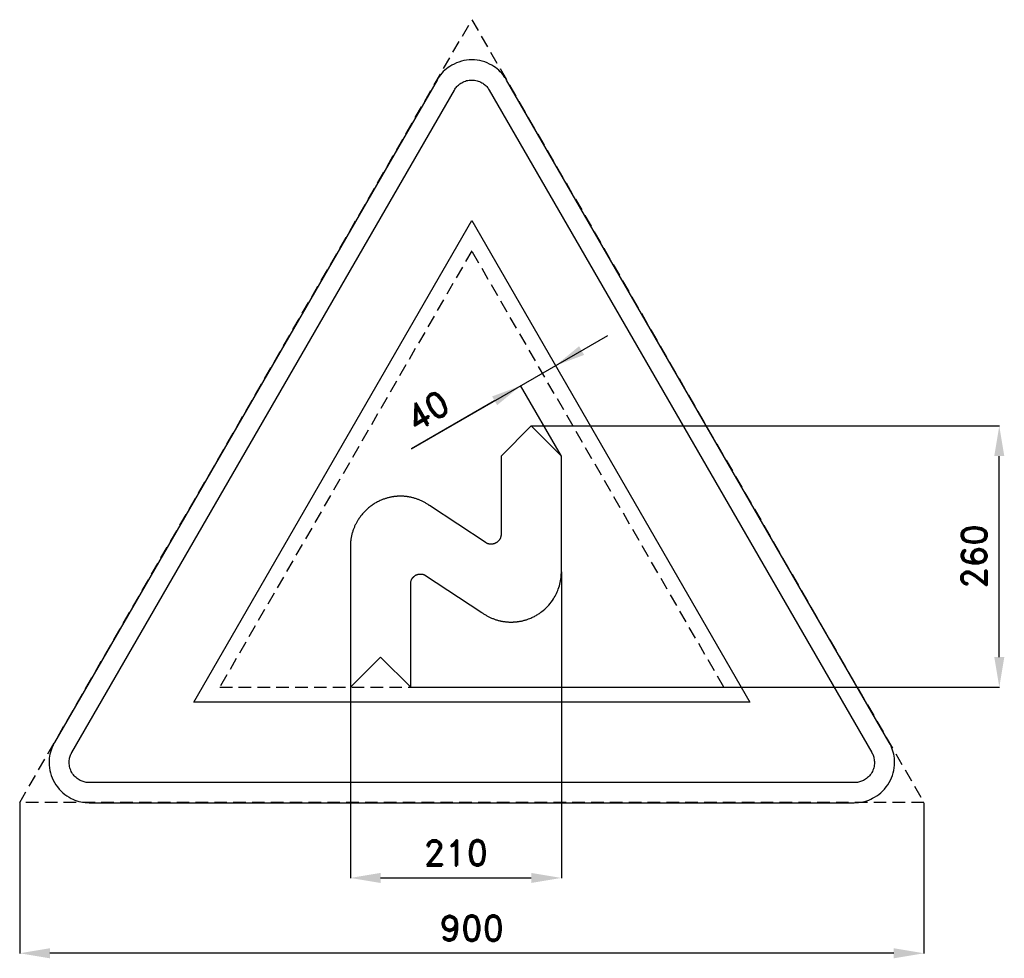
# Model space of a CAD drawing. Header units: millimetres. Extents: x -29 to 951, y -155 to 779.
import ezdxf

# ---------------------------------------------------------------- set-up
doc = ezdxf.new("R2010")
doc.units = ezdxf.units.MM
doc.header["$LTSCALE"] = 5
doc.linetypes.add('ČÁRKOVANÁX2', pattern=[1.5, 1, -0.5])
doc.layers.add('Kóty', color=2, linetype='Continuous')
doc.layers.add('Značka', color=7, linetype='Continuous')
doc.styles.get("Standard").update_dxf_attribs({"font": 'romand.shx', "height": 25})
doc.dimstyles.get("Standard").update_dxf_attribs({"dimtxt": 25, "dimasz": 30, "dimexe": 0.18, "dimexo": 0.0625, "dimgap": 12.5, "dimtad": 1, "dimdec": 0, "dimzin": 0, "dimdsep": 46, "dimtxsty": 'Standard', "dimcen": 0.09, "dimadec": 0, "dimazin": 0, "dimtfac": 1, "dimtdec": 0, "dimtofl": 0, "dimtmove": 0, "dimatfit": 3, "dimfxl": 1, "dimtolj": 1, "dimtzin": 0, "dimarcsym": 0})

# ---------------------------------------------------------------- blocks, each defined once
blk = doc.blocks.new('*D0')
at = {"layer": 'Defpoints', "color": 0, "transparency": 16777216}
for p in [(-29.28, 0.06), (870.72, 0.06), (-29.28, -149.94)]:
    blk.add_point(p, dxfattribs=at)
at = {"layer": 'Kóty', "color": 0, "lineweight": -2, "transparency": 16777216}
for p, q in [((-29.28, 0), (-29.28, -150.12)), ((870.72, 0), (870.72, -150.12)), ((840.72, -149.94), (0.72, -149.94))]:
    blk.add_line(p, q, dxfattribs=at)
at = {"layer": 'Kóty', "color": 0, "transparency": 16777216}
for points in [[(0.72, -144.94), (0.72, -154.94), (-29.28, -149.94)], [(840.72, -144.94), (840.72, -154.94), (870.72, -149.94)]]:
    blk.add_solid(points, dxfattribs=at)
at = {"layer": 'Kóty', "color": 0, "transparency": 16777216, "insert": (420.72, -124.94), "char_height": 25, "attachment_point": 5}
blk.add_mtext('\\A1;900', dxfattribs=at)
blk = doc.blocks.new('*D1')
at = {"layer": 'Defpoints', "color": 0, "transparency": 16777216}
for p in [(509.87, 229.88), (299.87, 115), (509.87, -74.94)]:
    blk.add_point(p, dxfattribs=at)
at = {"layer": 'Kóty', "color": 0, "lineweight": -2, "transparency": 16777216}
for p, q in [((509.87, 229.82), (509.87, -75.12)), ((299.87, 114.94), (299.87, -75.12)), ((329.87, -74.94), (479.87, -74.94))]:
    blk.add_line(p, q, dxfattribs=at)
at = {"layer": 'Kóty', "color": 0, "transparency": 16777216}
for points in [[(329.87, -69.94), (329.87, -79.94), (299.87, -74.94)], [(479.87, -69.94), (479.87, -79.94), (509.87, -74.94)]]:
    blk.add_solid(points, dxfattribs=at)
at = {"layer": 'Kóty', "color": 0, "transparency": 16777216, "insert": (404.87, -49.94), "char_height": 25, "attachment_point": 5}
blk.add_mtext('\\A1;210', dxfattribs=at)
blk = doc.blocks.new('*D2')
at = {"layer": 'Defpoints', "color": 0, "transparency": 16777216}
for p in [(479.87, 375), (945.72, 375), (359.87, 115)]:
    blk.add_point(p, dxfattribs=at)
at = {"layer": 'Kóty', "color": 0, "lineweight": -2, "transparency": 16777216}
for p, q in [((479.93, 375), (945.9, 375)), ((945.72, 145), (945.72, 345)), ((359.93, 115), (945.9, 115))]:
    blk.add_line(p, q, dxfattribs=at)
at = {"layer": 'Kóty', "color": 0, "transparency": 16777216}
for points in [[(940.72, 345), (950.72, 345), (945.72, 375)], [(940.72, 145), (950.72, 145), (945.72, 115)]]:
    blk.add_solid(points, dxfattribs=at)
at = {"layer": 'Kóty', "color": 0, "transparency": 16777216, "insert": (920.72, 245), "char_height": 25, "attachment_point": 5, "rotation": 90}
blk.add_mtext('\\A1;260', dxfattribs=at)

msp = doc.modelspace()

# ---------------------------------------------------------------- linework, layer by layer
at = {"layer": 'Kóty'}
for p, q in [((360.74, 352.35), (556.01, 465.09)), ((509.84, 345.06), (469.32, 415.24)), ((443.43, 400.09), (360.74, 352.35))]:
    msp.add_line(p, q, dxfattribs=at)
for points in [[(527.53, 454.42), (532.53, 445.76), (504.05, 435.09)], [(440.93, 404.42), (445.93, 395.76), (469.41, 415.09)]]:
    msp.add_solid(points, dxfattribs=at)
at = {"layer": 'Značka', "color": 6, "linetype": 'ČÁRKOVANÁX2', "ltscale": 2.5}
for points in [[(-29.28, 0.06), (420.72, 779.48), (870.72, 0.06)], [(671.53, 115), (420.72, 549.42), (169.9, 115)]]:
    msp.add_lwpolyline(points, close=True, dxfattribs=at)
at = {"layer": 'Značka', "color": 5}
for points in [[(836.08, 60), (455.36, 719.42), (454.24, 721.19, 0.010748), (453.08, 722.93, 0.055773), (447.54, 729.17, 0.055979), (440.72, 734.06, 0.069561), (431.09, 738.14, 0.069791), (420.72, 739.42, 0.069502), (410.36, 738.12, 0.067732), (400.72, 734.06, 0.055944), (393.86, 729.2, 0.061133), (388.36, 722.93, 0.012257), (387.19, 721.2), (386.08, 719.42), (5.36, 60, 0.003576), (4.38, 58.15, 0.010722), (3.46, 56.27, 0.055711), (0.83, 48.35, 0.055985), (0, 40, 0.069591), (1.29, 29.62, 0.069767), (5.36, 20, 0.069481), (11.67, 11.68, 0.067775), (20, 5.36, 0.055964), (27.65, 1.85, 0.061097), (35.82, 0.22, 0.01224), (37.91, 0.07, 0.004081), (40, 0), (801.43, 0, 0.003581), (803.53, 0.08, 0.010743), (805.62, 0.22, 0.055797), (813.79, 1.9, 0.055991), (821.43, 5.36, 0.069582), (829.78, 11.66, 0.069787), (836.08, 20, 0.069497), (840.13, 29.62, 0.067792), (841.43, 40, 0.055928), (840.65, 48.37, 0.060939), (837.98, 56.27), (837.06, 58.15), (836.08, 60)], [(359.87, 115), (359.87, 217.68), (359.9, 218.34), (359.95, 219), (360.04, 219.57), (360.16, 220.13), (360.31, 220.71), (360.49, 221.27), (360.66, 221.73), (360.84, 222.18), (361.09, 222.69), (361.1, 222.72), (361.11, 222.74), (361.17, 222.84), (361.22, 222.94), (361.3, 223.06), (361.37, 223.18), (361.46, 223.32), (361.56, 223.46), (361.66, 223.6), (361.76, 223.73), (361.87, 223.86), (361.98, 223.99), (362.09, 224.12), (362.2, 224.24), (362.37, 224.43), (362.54, 224.62), (362.72, 224.8), (362.9, 224.97), (363.09, 225.15), (363.28, 225.31), (363.47, 225.48), (363.67, 225.63), (363.94, 225.83), (364.21, 226.02), (364.49, 226.2), (364.77, 226.37), (365.07, 226.53), (365.36, 226.67), (365.67, 226.81), (365.97, 226.93), (366.33, 227.07, -0.010821), (366.69, 227.19, -0.011789), (367.06, 227.3, -0.010782), (367.43, 227.39, -0.011076), (367.8, 227.46, -0.012737), (368.17, 227.52, -0.01199), (368.55, 227.56, -0.00872), (368.93, 227.58), (369.18, 227.59), (369.43, 227.6), (369.68, 227.6), (369.93, 227.59), (370.18, 227.57), (370.43, 227.55), (370.68, 227.53), (370.93, 227.51), (371.22, 227.48), (371.5, 227.44), (371.78, 227.4), (372.06, 227.35), (372.33, 227.29), (372.6, 227.22), (372.81, 227.15), (373.03, 227.08), (373.08, 227.05), (373.13, 227.03), (373.36, 226.93), (373.6, 226.83), (430.8, 189.21), (431.17, 188.95), (431.54, 188.69), (431.67, 188.6), (431.8, 188.51), (432.33, 188.16), (432.86, 187.81), (433.53, 187.38), (434.21, 186.97), (434.89, 186.56), (435.58, 186.17), (436.28, 185.79), (436.99, 185.42), (437.67, 185.07), (438.36, 184.73), (439.05, 184.4), (439.75, 184.08), (440.45, 183.78), (441.16, 183.49), (441.87, 183.2), (442.59, 182.93), (443.32, 182.67), (444.05, 182.41), (444.78, 182.17), (445.52, 181.94), (446.27, 181.72), (447.02, 181.51), (447.77, 181.32), (448.52, 181.14), (449.13, 180.99), (449.74, 180.86), (450.36, 180.73), (450.97, 180.62), (451.59, 180.51), (452.21, 180.4), (452.83, 180.31), (453.45, 180.23), (454.12, 180.14), (454.79, 180.07), (455.46, 180), (456.13, 179.94), (456.8, 179.9), (457.48, 179.86), (458.15, 179.84), (458.82, 179.82), (459.25, 179.81), (459.68, 179.81), (460.11, 179.81), (460.54, 179.81), (460.97, 179.82), (461.4, 179.84), (461.83, 179.85), (462.26, 179.87, 0.002728), (462.87, 179.9, 0.003279), (463.48, 179.95, 0.003432), (464.09, 179.99, 0.003158), (464.7, 180.05, 0.003167), (465.31, 180.11, 0.003464), (465.91, 180.18, 0.003297), (466.52, 180.26), (467.12, 180.35, 0.006658), (468.59, 180.58, 0.008256), (470.05, 180.86, 0.008731), (471.5, 181.18, 0.008044), (472.94, 181.55, 0.008142), (474.37, 181.96, 0.009055), (475.79, 182.42, 0.008312), (477.19, 182.93), (478.58, 183.47, 0.007836), (480.36, 184.23, 0.010963), (482.12, 185.04, 0.011883), (483.84, 185.94, 0.010596), (485.52, 186.91, 0.010523), (487.16, 187.94, 0.011588), (488.76, 189.04, 0.010652), (490.3, 190.21), (491.81, 191.43), (493.27, 192.69, 0.010525), (494.69, 193.99, 0.011452), (496.05, 195.36), (497.36, 196.78), (498.6, 198.25), (499.78, 199.77), (500.9, 201.33), (501.96, 202.94), (502.79, 204.26), (503.57, 205.6), (504.31, 206.97), (505, 208.36), (505.65, 209.77), (506.25, 211.21), (506.81, 212.66), (507.32, 214.13), (507.84, 215.75), (508.31, 217.38), (508.72, 219.03), (509.07, 220.69), (509.35, 222.36), (509.57, 224.04), (509.7, 225.39), (509.78, 226.74), (509.8, 227.08), (509.81, 227.42), (509.85, 228.65), (509.87, 229.88), (509.87, 345.01), (479.87, 375), (449.87, 345.01), (449.87, 267.24), (449.86, 266.99), (449.85, 266.74), (449.85, 266.66), (449.85, 266.57), (449.82, 266.24), (449.78, 265.9), (449.72, 265.49), (449.64, 265.08), (449.54, 264.67), (449.42, 264.26), (449.28, 263.87), (449.12, 263.47), (448.97, 263.12), (448.81, 262.77), (448.63, 262.43), (448.43, 262.1), (448.22, 261.77), (448, 261.46), (447.76, 261.15), (447.51, 260.86), (447.26, 260.57), (446.99, 260.29), (446.71, 260.02), (446.42, 259.76), (446.13, 259.52), (445.82, 259.29), (445.5, 259.07), (445.18, 258.86), (444.91, 258.7), (444.63, 258.55), (444.36, 258.4), (444.07, 258.27), (443.79, 258.14), (443.5, 258.03), (443.2, 257.92), (442.9, 257.82), (442.57, 257.72), (442.24, 257.63, -0.00945), (441.9, 257.55, -0.008646), (441.57, 257.49, -0.008598), (441.23, 257.43, -0.00983), (440.89, 257.39, -0.009005), (440.54, 257.36, -0.006215), (440.2, 257.34), (440.08, 257.33), (439.95, 257.33), (439.83, 257.33), (439.71, 257.33), (439.59, 257.33), (439.47, 257.33), (439.35, 257.33), (439.22, 257.34), (439, 257.35), (438.78, 257.38), (438.56, 257.4), (438.34, 257.43), (438.13, 257.47), (437.91, 257.51), (437.69, 257.55), (437.47, 257.6), (437.27, 257.65), (437.06, 257.7), (436.86, 257.75), (436.66, 257.81), (436.46, 257.87), (436.26, 257.94), (436.11, 258), (435.95, 258.06), (435.91, 258.08), (435.87, 258.1), (435.37, 258.33), (434.87, 258.6), (378.68, 295.7), (378.31, 295.97), (377.94, 296.22), (377.81, 296.31), (377.68, 296.4), (377.16, 296.76), (376.63, 297.11), (375.96, 297.53), (375.29, 297.95), (374.61, 298.35), (373.92, 298.75), (373.23, 299.13), (372.53, 299.5), (371.86, 299.85), (371.18, 300.19), (370.49, 300.52), (369.8, 300.83), (369.11, 301.14), (368.41, 301.43), (367.7, 301.71), (366.99, 301.98), (366.27, 302.25), (365.55, 302.51), (364.83, 302.75), (364.1, 302.98), (363.36, 303.2), (362.62, 303.41), (361.88, 303.6), (361.14, 303.78), (360.53, 303.93), (359.93, 304.06), (359.32, 304.19), (358.71, 304.3), (358.1, 304.41), (357.49, 304.51), (356.87, 304.61), (356.26, 304.69), (355.59, 304.78), (354.93, 304.85), (354.26, 304.92), (353.59, 304.97), (352.92, 305.02, 0.004235), (352.25, 305.06, 0.003917), (351.58, 305.08), (350.91, 305.1), (350.48, 305.11), (350.05, 305.11), (349.63, 305.11), (349.2, 305.1), (348.77, 305.1), (348.35, 305.08), (347.92, 305.07), (347.49, 305.05), (346.89, 305.02, 0.00333), (346.28, 304.97, 0.003492), (345.68, 304.93, 0.003132), (345.08, 304.87, 0.003135), (344.47, 304.81, 0.003446), (343.87, 304.74, 0.003239), (343.27, 304.66, 0.002683), (342.67, 304.57, 0.006713), (341.21, 304.34, 0.008283), (339.75, 304.06, 0.008749), (338.3, 303.74, 0.008009), (336.87, 303.37, 0.008109), (335.45, 302.96, 0.008979), (334.04, 302.5, 0.008278), (332.64, 301.99, 0.005994), (331.26, 301.45, 0.007845), (329.48, 300.69, 0.010943), (327.72, 299.87, 0.011813), (326, 298.98, 0.010521), (324.32, 298.01, 0.010424), (322.68, 296.98, 0.011489), (321.08, 295.88, 0.010549), (319.53, 294.71, 0.007603), (318.03, 293.49, 0.007576), (316.56, 292.23, 0.010454), (315.14, 290.92, 0.011373), (313.77, 289.56, 0.010314), (312.46, 288.14, 0.010331), (311.21, 286.67, 0.011453), (310.02, 285.15, 0.010653), (308.9, 283.58, 0.007833), (307.83, 281.98, 0.00631), (307.01, 280.66, 0.0085), (306.22, 279.32, 0.009184), (305.47, 277.95, 0.008386), (304.78, 276.56, 0.008272), (304.12, 275.15, 0.008879), (303.52, 273.71, 0.008254), (302.96, 272.26, 0.006455), (302.44, 270.79, 0.007112), (301.91, 269.17, 0.009314), (301.44, 267.54, 0.010101), (301.02, 265.89, 0.00948), (300.67, 264.22, 0.010008), (300.38, 262.55, 0.011798), (300.16, 260.87, 0.010655), (300.02, 259.19, 0.006543), (299.93, 257.49), (299.91, 257.19), (299.9, 256.88), (299.9, 256.63), (299.89, 256.39), (299.89, 256.33), (299.89, 256.27), (299.87, 255.04), (299.87, 115), (329.87, 144.99), (359.87, 115)]]:
    msp.add_lwpolyline(points, format="xyb", dxfattribs=at)
at = {"layer": 'Značka', "color": 1}
msp.add_lwpolyline([(801.43, 20), (40, 20, -0.003586), (38.95, 20.04, -0.010756), (37.91, 20.11, -0.05582), (33.82, 20.95, -0.05597), (30, 22.68, -0.06955), (25.83, 25.83, -0.069786), (22.68, 30, -0.069503), (20.65, 34.81, -0.067814), (20, 40, -0.055933), (20.39, 44.19, -0.060881), (21.73, 48.13, -0.012187), (22.19, 49.07, -0.00406), (22.68, 50), (403.4, 709.42), (403.95, 710.31), (404.54, 711.18, -0.055851), (407.31, 714.3, -0.05603), (410.72, 716.74, -0.069574), (415.53, 718.78, -0.069723), (420.72, 719.42, -0.069439), (425.9, 718.77, -0.067755), (430.72, 716.74, -0.055971), (434.15, 714.31, -0.061159), (436.9, 711.18), (437.48, 710.31), (438.04, 709.42), (818.76, 50), (819.24, 49.07), (819.71, 48.13, -0.055637), (821.02, 44.18, -0.055928), (821.43, 40, -0.069571), (820.79, 34.81, -0.069825), (818.76, 30, -0.069532), (815.6, 25.84, -0.067733), (811.43, 22.68, -0.055923), (807.61, 20.93, -0.061121), (803.53, 20.11, -0.012253), (802.48, 20.04, -0.004086), (801.43, 20)], format="xyb", dxfattribs=at)
msp.add_lwpolyline([(143.92, 100), (420.72, 579.42), (697.51, 100), (143.92, 100)], dxfattribs=at)

# ---------------------------------------------------------------- texts
at = {"layer": 'Kóty', "insert": (376.6, 390.37), "char_height": 25, "attachment_point": 5, "rotation": 30.0001}
msp.add_mtext('\\A1;40', dxfattribs=at)

# ---------------------------------------------------------------- dimensions: what is measured, and where the dimension line sits
at = {"layer": 'Kóty'}
for base, p1, p2, angle, picture, middle in [((945.72, 375), (359.87, 115), (479.87, 375), 90, '*D2', (920.72, 245)), ((-29.28, -149.94), (870.72, 0.06), (-29.28, 0.06), 180, '*D0', (420.72, -124.94))]:
    dim = msp.add_linear_dim(base=base, p1=p1, p2=p2, angle=angle, dimstyle='Standard', dxfattribs=at)
    dim.commit()
    dim.dimension.update_dxf_attribs({"geometry": picture, "text_midpoint": middle})
dim = msp.add_linear_dim(base=(509.87, -74.94), p1=(299.87, 115), p2=(509.87, 229.88), dimstyle='Standard', dxfattribs=at)
dim.commit()
dim.dimension.update_dxf_attribs({"geometry": '*D1', "text_midpoint": (404.87, -49.94)})

doc.saveas('drawing.dxf')
